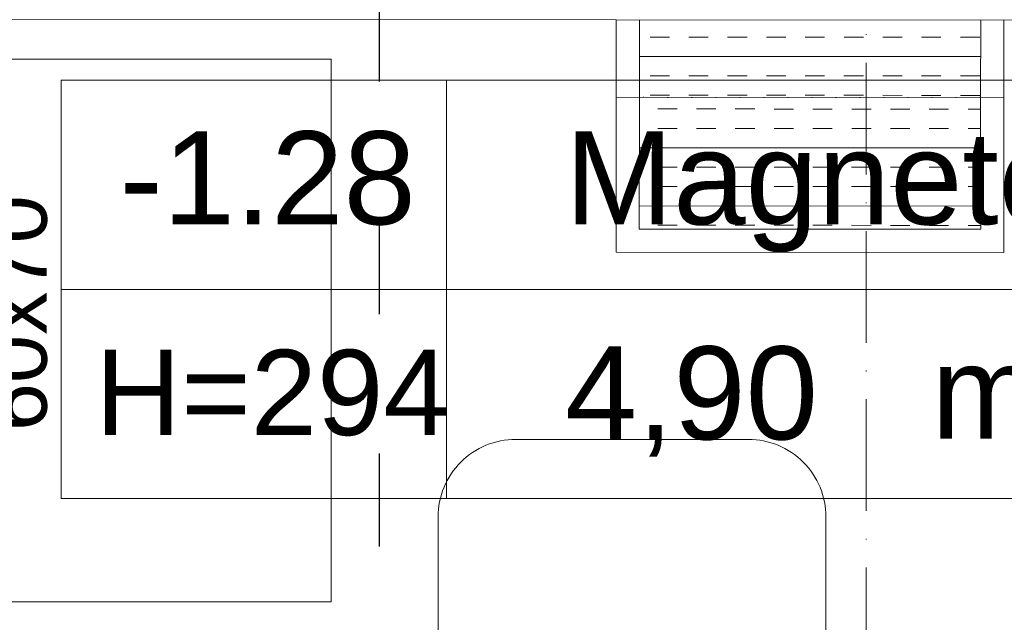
# Model space of a CAD drawing. Header units: millimetres. Extents: x 24385 to 79107, y -56478 to -23676.
# Tile 253 of 256: x 28081 to 28208, y -25526 to -25448. Entities that reach past the tile are written whole.
import ezdxf

# ---------------------------------------------------------------- set-up
doc = ezdxf.new("R2010")
doc.units = ezdxf.units.MM
doc.header["$LTSCALE"] = 2
for name, pattern in [('ACAD_ISO03W100', [30, 12, -18]), ('ACAD_ISO07W100', [3, 0, -3]), ('ACAD_ISO10W100', [18, 12, -3, 0, -3]), ('HIDDEN2', [4.7625, 3.175, -1.5875])]:
    doc.linetypes.add(name, pattern=pattern)
for name, color, linetype, lineweight in [('0_OPIS', 7, 'Continuous', 13), ('10', 7, 'Continuous', 9), ('3DPLAN_A_TABELKA POMIESZCZEŃ', 7, 'Continuous', 0), ('A_TXT', 7, 'Continuous', 0)]:
    doc.layers.add(name, color=color, linetype=linetype, lineweight=lineweight)
for name, color, linetype in [('3DPLAN_A_KRESKOWANIE 1', 253, 'Continuous'), ('3DPLAN_A_OPIS', 8, 'Continuous'), ('3DPLAN_A_POMIESZCZENIE NUMER', 100, 'Continuous'), ('A_POMIESZCZENIE OPIS', 100, 'Continuous')]:
    doc.layers.add(name, color=color, linetype=linetype)
doc.layers.add('FURNITURE ZD 1 500', color=7, linetype='Continuous', lineweight=13, true_color=0x9fa8a5)
doc.layers.add('kanalizacja', color=7, linetype='Continuous', lineweight=30, true_color=0xbf3000)
doc.styles.add('ARIAL', font='arial.ttf')

# ---------------------------------------------------------------- blocks, each defined once
blk = doc.blocks.new('tabelka dla tp')
at = {"layer": '3DPLAN_A_TABELKA POMIESZCZEŃ'}
for p, q in [((49.7, 54), (49.7, 0)), ((0, 27), (243.13, 27))]:
    blk.add_line(p, q, dxfattribs=at)
blk.add_lwpolyline([(0, 54), (243.13, 54), (243.13, 0), (0, 0)], close=True, dxfattribs=at)
at = {"layer": '3DPLAN_A_POMIESZCZENIE NUMER', "color": 7, "style": 'ARIAL'}
blk.add_attdef('NUMER', (2.23, 35.39), '', height=12, dxfattribs=at)
at = {"layer": 'A_POMIESZCZENIE OPIS', "insert": (112.2, 19.75), "char_height": 12, "width": 36.4122, "attachment_point": 1, "style": 'ARIAL'}
blk.add_mtext('{\\C7;m²}', dxfattribs=at)
at = {"layer": 'A_POMIESZCZENIE OPIS', "color": 7, "style": 'ARIAL'}
for tag, p in [('NAZWA', (51.73, 35.39)), ('POWIERZCHNIA', (51.06, 7.24))]:
    blk.add_attdef(tag, p, '', height=12, dxfattribs=at)
blk = doc.blocks.new('S50')
at = {"lineweight": 9, "ltscale": 0.0235}
blk.add_lwpolyline([(-0.1399, 0.4996), (-0.1468, 0.4994), (-0.1525, 0.4992), (-0.1572, 0.499), (-0.161, 0.4988), (-0.164, 0.4985), (-0.1666, 0.4982), (-0.1687, 0.4979), (-0.1707, 0.4977), (-0.1726, 0.4974), (-0.1744, 0.4971), (-0.1761, 0.4968), (-0.1779, 0.4966), (-0.1796, 0.4964), (-0.1813, 0.4962), (-0.183, 0.4961), (-0.1847, 0.496), (-0.1863, 0.4959), (-0.188, 0.4959), (-0.1897, 0.496), (-0.1913, 0.4962), (-0.1929, 0.4964), (-0.1945, 0.4968), (-0.196, 0.4973), (-0.1975, 0.4978), (-0.199, 0.4985), (-0.2004, 0.4993), (-0.2017, 0.5002), (-0.203, 0.5012), (-0.2042, 0.5023), (-0.2054, 0.5035), (-0.2065, 0.5047), (-0.2076, 0.506), (-0.2086, 0.5074), (-0.2096, 0.5088), (-0.2105, 0.5103), (-0.2113, 0.5119), (-0.2121, 0.5136), (-0.2129, 0.5154), (-0.2135, 0.5173), (-0.2141, 0.5193), (-0.2146, 0.5215), (-0.2151, 0.5237), (-0.2154, 0.5261), (-0.2157, 0.5286), (-0.2159, 0.5312), (-0.2159, 0.5339), (-0.2158, 0.5365), (-0.2156, 0.5393), (-0.2153, 0.542), (-0.2148, 0.5447), (-0.2141, 0.5474), (-0.2134, 0.5501), (-0.2124, 0.5526), (-0.2113, 0.5551), (-0.2101, 0.5574), (-0.2087, 0.5596), (-0.2072, 0.5616), (-0.2055, 0.5635), (-0.2037, 0.5652), (-0.2017, 0.5667), (-0.1997, 0.5682), (-0.1975, 0.5695), (-0.1953, 0.5708), (-0.1931, 0.5719), (-0.1907, 0.573), (-0.1883, 0.574), (-0.1858, 0.575), (-0.1832, 0.5759), (-0.1805, 0.5768), (-0.1776, 0.5777), (-0.1746, 0.5785), (-0.1714, 0.5794), (-0.168, 0.5802), (-0.1644, 0.5811), (-0.1606, 0.5819), (-0.1564, 0.5828), (-0.152, 0.5836), (-0.1472, 0.5845), (-0.142, 0.5854), (-0.1364, 0.5863), (-0.1304, 0.5872), (-0.124, 0.5881), (-0.1174, 0.5891), (-0.1105, 0.59), (-0.1035, 0.5909), (-0.0965, 0.5917), (-0.0894, 0.5926), (-0.0825, 0.5934), (-0.0758, 0.5941), (-0.0692, 0.5948), (-0.0628, 0.5954), (-0.0567, 0.596), (-0.0508, 0.5965), (-0.0451, 0.597), (-0.0397, 0.5974), (-0.0346, 0.5977), (-0.0297, 0.5979), (-0.0251, 0.5981), (-0.0208, 0.5982), (-0.0166, 0.5983), (-0.0125, 0.5984), (-0.0085, 0.5984), (-0.0046, 0.5984), (-0.0007, 0.5984), (0.0033, 0.5984), (0.0073, 0.5984), (0.0114, 0.5984), (0.0156, 0.5983), (0.02, 0.5982), (0.0245, 0.5981), (0.0293, 0.5979), (0.0342, 0.5977), (0.0395, 0.5974), (0.045, 0.597), (0.0507, 0.5965), (0.0566, 0.596), (0.0628, 0.5954), (0.0692, 0.5948), (0.0758, 0.5941), (0.0825, 0.5934), (0.0894, 0.5926), (0.0965, 0.5917), (0.1035, 0.5909), (0.1105, 0.59), (0.1174, 0.5891), (0.124, 0.5881), (0.1304, 0.5872), (0.1364, 0.5863), (0.142, 0.5854), (0.1472, 0.5845), (0.152, 0.5836), (0.1564, 0.5828), (0.1606, 0.5819), (0.1644, 0.5811), (0.168, 0.5802), (0.1714, 0.5794), (0.1746, 0.5785), (0.1776, 0.5777), (0.1805, 0.5768), (0.1832, 0.5759), (0.1858, 0.575), (0.1883, 0.574), (0.1907, 0.573), (0.1931, 0.5719), (0.1953, 0.5708), (0.1975, 0.5695), (0.1997, 0.5682), (0.2017, 0.5667), (0.2037, 0.5652), (0.2055, 0.5635), (0.2072, 0.5616), (0.2087, 0.5596), (0.2101, 0.5574), (0.2113, 0.5551), (0.2124, 0.5526), (0.2134, 0.5501), (0.2141, 0.5474), (0.2148, 0.5447), (0.2153, 0.542), (0.2156, 0.5393), (0.2158, 0.5365), (0.2159, 0.5339), (0.2159, 0.5312), (0.2157, 0.5286), (0.2154, 0.5261), (0.2151, 0.5237), (0.2146, 0.5215), (0.2141, 0.5193), (0.2135, 0.5173), (0.2129, 0.5154), (0.2121, 0.5136), (0.2113, 0.5119), (0.2105, 0.5103), (0.2096, 0.5088), (0.2086, 0.5074), (0.2076, 0.506), (0.2065, 0.5047), (0.2054, 0.5035), (0.2042, 0.5023), (0.203, 0.5012), (0.2017, 0.5002), (0.2004, 0.4993), (0.199, 0.4985), (0.1975, 0.4978), (0.196, 0.4973), (0.1945, 0.4968), (0.1929, 0.4964), (0.1913, 0.4962), (0.1897, 0.496), (0.188, 0.4959), (0.1863, 0.4959), (0.1847, 0.496), (0.183, 0.4961), (0.1813, 0.4962), (0.1796, 0.4964), (0.1779, 0.4966), (0.1761, 0.4968), (0.1744, 0.4971), (0.1726, 0.4974), (0.1707, 0.4977), (0.1687, 0.4979), (0.1666, 0.4982), (0.164, 0.4985), (0.161, 0.4988), (0.1572, 0.499), (0.1525, 0.4992), (0.1468, 0.4994), (0.1399, 0.4996), (0.1316, 0.4997), (0.1222, 0.4998), (0.1118, 0.4999), (0.1005, 0.5), (0.0886, 0.5), (0.0762, 0.5), (0.0635, 0.5), (0.0507, 0.5), (0.038, 0.5), (0.0253, 0.5), (0.0126, 0.5), (0, 0.5), (-0.0126, 0.5), (-0.0253, 0.5), (-0.038, 0.5), (-0.0507, 0.5), (-0.0635, 0.5), (-0.0762, 0.5), (-0.0886, 0.5), (-0.1005, 0.5), (-0.1118, 0.4999), (-0.1222, 0.4998), (-0.1316, 0.4997)], close=True, dxfattribs=at)
blk.add_lwpolyline([(-0.25, 0.1), (-0.25, 0.4, -0.414214), (-0.15, 0.5), (0.15, 0.5, -0.414214), (0.25, 0.4), (0.25, 0.1, -0.414214), (0.15, 0), (-0.15, 0, -0.414214)], format="xyb", close=True, dxfattribs=at)
blk = doc.blocks.new('A$C54E51C45')
at = {"layer": '10', "linetype": 'ACAD_ISO07W100', "ltscale": 0.005}
h = blk.add_hatch(dxfattribs=at)
h.set_pattern_fill('INSUL', color=256, scale=0.2, angle=16.2911, style=0)
h.set_pattern_definition([(16.2911, (-37.030286, 75.19654), (-0.02103883, 0.071988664), []), (16.2911, (-37.0373, 75.220535), (-0.02103883, 0.071988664), [0.025, -0.025]), (16.2911, (-37.04431, 75.24453), (-0.02103883, 0.071988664), [0.025, -0.025])])
h.paths.add_polyline_path([(1.0651, 0.3238), (1.037, 0.4198), (0.8259, 0.3581), (0.6147, 0.2964), (0.6428, 0.2004)])
h = blk.add_hatch(dxfattribs=at)
h.set_pattern_fill('INSUL', color=256, scale=0.2, angle=16.2911, style=0)
h.set_pattern_definition([(16.2911, (-21.67752, 31.89702), (-0.02103883, 0.07198866), []), (16.2911, (-21.684536, 31.92102), (-0.02103883, 0.07198866), [0.025, -0.025]), (16.2911, (-21.69155, 31.945015), (-0.02103883, 0.07198866), [0.025, -0.025])])
h.paths.add_polyline_path([(1.0651, 0.3238), (1.1128, 0.1606), (0.6904, 0.0372), (0.6428, 0.2004)])
at = {"layer": '10', "lineweight": 0}
for p, q in [((1.0651, 0.3238), (1.037, 0.4198)), ((1.0939, 0.3322), (1.0658, 0.4282)), ((1.0939, 0.3322), (1.15, 0.1403)), ((1.0651, 0.3238), (1.1128, 0.1606)), ((0.5859, 0.288), (0.614, 0.192)), ((0.6701, 0), (0.614, 0.192)), ((1.1128, 0.1606), (0.6904, 0.0372)), ((1.15, 0.1403), (0.6701, 0))]:
    blk.add_line(p, q, dxfattribs=at)
at = {"layer": '10', "linetype": 'HIDDEN2', "lineweight": 0, "ltscale": 0.09}
blk.add_line((0.614, 0.192), (1.0939, 0.3322), dxfattribs=at)
blk.add_line((0.614, 0.192), (1.0939, 0.3322), dxfattribs=at)
at = {"layer": '10', "linetype": 'ACAD_ISO07W100', "ltscale": 0.005}
blk.add_line((0.6428, 0.2004), (1.0651, 0.3238), dxfattribs=at)
blk.add_line((0.6428, 0.2004), (1.0651, 0.3238), dxfattribs=at)
at = {"layer": '10'}
for p in [(0.6147, 0.2964), (0.6904, 0.0372)]:
    blk.add_line(p, (0.6428, 0.2004), dxfattribs=at)
blk.add_lwpolyline([(1.7277, 1.3718), (1.9297, 0.6807), (0.202, 0.1757), (0, 0.8668)], close=True, dxfattribs=at)
blk = doc.blocks.new('kondygnacja -1')
at = {"layer": '3DPLAN_A_KRESKOWANIE 1'}
h = blk.add_hatch(dxfattribs=at)
h.set_pattern_fill('ANSI31', color=256, scale=7.5, style=0)
h.set_pattern_definition([(45, (23044.838, -26883.88), (-16.83798, 16.83798), [])])
h.paths.add_polyline_path([(31677.49, -24430.84), (30214.87, -24430.84), (30214.87, -24470.84), (30429.61, -24470.84), (30429.61, -24477.84), (30447.61, -24477.84), (30447.61, -24818.84), (30476.61, -24818.84), (30476.61, -24470.84), (31012.61, -24470.84), (31012.61, -24478.84), (31079.61, -24478.84), (31079.61, -24470.84), (31638.61, -24470.84), (31638.61, -25036.84), (31079.61, -25036.84), (31079.61, -25028.84), (31012.61, -25028.84), (31012.61, -25036.84), (30611.38, -25036.84), (30611.38, -25072.84), (31023.61, -25072.84), (31034.61, -25082.84), (31034.61, -25330.84), (31023.61, -25340.84), (30831.4, -25340.84, -0.038531), (30832.58, -25356.18), (30832.58, -25371.84), (31079.61, -25371.84), (31079.61, -25072.84), (31638.61, -25072.84), (31638.61, -25943.84), (30832.58, -25943.84), (30832.58, -26009.84), (31677.49, -26009.84)])
h.paths.add_polyline_path([(30682.61, -26009.84), (30832.58, -26009.84), (30832.58, -25943.84), (30760.61, -25943.84), (30760.61, -25454.67), (30735.61, -25464.58), (30735.61, -25943.84), (30682.61, -25943.84)])
h.paths.add_polyline_path([(30679.61, -25371.84), (30735.61, -25371.84), (30735.61, -25464.58), (30760.61, -25454.67), (30760.61, -25371.84), (30832.58, -25371.84), (30832.58, -25356.18, 0.038531), (30831.4, -25340.84), (30679.61, -25340.84)])
h.paths.add_polyline_path([(30355.83, -25371.84), (30425.61, -25371.84), (30425.61, -25379.84), (30463.61, -25379.84), (30463.61, -25424.74), (30471.61, -25424.74), (30471.61, -25395.84), (30533.61, -25395.84), (30533.61, -25371.84), (30576.61, -25371.84), (30576.61, -25341.84), (30472.61, -25341.84), (30472.61, -25326.84), (30427.61, -25326.84), (30427.61, -25341.84), (30355.83, -25341.84)])
h.paths.add_polyline_path([(30456.61, -25936.84), (30425.61, -25936.84), (30425.61, -25945.84), (30380.61, -25945.84), (30380.61, -26009.84), (30512.61, -26009.84), (30512.61, -25943.84), (30466.61, -25943.84), (30466.61, -25712.84), (30456.61, -25712.84)])
h.paths.add_polyline_path([(28888.61, -25941.84), (28888.61, -26009.84), (29013.61, -26009.84), (29013.61, -25941.84)])
h.paths.add_polyline_path([(28591.17, -26009.84), (28591.17, -25944.84), (28547.61, -25944.84), (28547.61, -26009.84)])
h.paths.add_polyline_path([(28624.61, -25870.53), (28654.8, -25870.53), (28654.8, -25924.53), (28624.61, -25924.53), (28624.61, -25944.84), (28591.17, -25944.84), (28591.17, -26009.84), (28713.61, -26009.84), (28713.61, -25941.84), (28672.61, -25941.84), (28672.61, -25932.84), (28657.61, -25932.84), (28657.61, -25716.84), (28624.61, -25716.84)])
h.paths.add_polyline_path([(28372.61, -25944.84), (28328.61, -25944.84), (28328.61, -25907.84), (28282.61, -25907.84), (28282.61, -25944.84), (28248.61, -25944.84), (28248.61, -26009.84), (28372.61, -26009.84)])
h.paths.add_polyline_path([(28092.61, -25563.84), (28054.61, -25563.84), (28054.61, -25383.84), (28067.6, -25383.84), (28067.61, -25375.84), (28340.61, -25375.84), (28340.61, -25341.84), (28070.61, -25341.84), (28070.61, -25332.84), (28030.61, -25332.84), (28030.61, -25395.6), (28048.71, -25395.6), (28048.71, -25449.6), (28030.61, -25449.6), (28030.61, -26009.84), (28073.61, -26009.84), (28073.61, -25944.84), (28054.61, -25944.84), (28054.61, -25668.84), (28092.61, -25668.84)])
h.paths.add_polyline_path([(27949.61, -25495.75), (27949.61, -25507.75), (27983.29, -25507.75), (27983.29, -25521.75), (27949.61, -25521.75), (27949.61, -25531.84), (27999.61, -25531.84), (27999.61, -25934.84), (27982.61, -25934.84), (27982.61, -25942.84), (27947.61, -25942.84), (27947.61, -26009.84), (28026.62, -26009.84), (28026.62, -25449.6), (27999.61, -25449.6), (27999.61, -25463.84), (27949.61, -25463.84), (27949.61, -25481.75), (27983.29, -25481.75), (27983.29, -25495.75)])
h.paths.add_polyline_path([(27982.61, -25361.84), (27952.61, -25361.84), (27952.61, -25332.84), (28026.62, -25332.84), (28026.62, -25395.6), (27999.61, -25395.6), (27999.61, -25377.84), (27982.61, -25377.84)])
h.paths.add_polyline_path([(26818.61, -25892.84), (26781.49, -25892.84), (26781.49, -26009.84), (26894.54, -26009.84), (26894.54, -25942.84), (26830.61, -25942.84), (26830.61, -25930.84), (26818.61, -25930.84)])
h.paths.add_polyline_path([(26894.54, -26009.84), (27115.94, -26009.84), (27115.94, -25942.84), (26894.54, -25942.84)])
h.paths.add_polyline_path([(27115.94, -25942.84), (27115.94, -26009.84), (27466.61, -26009.84), (27466.61, -25942.84), (27427.61, -25942.84), (27427.61, -25933.84), (27384.61, -25933.84), (27384.61, -25942.84)])
h.paths.add_polyline_path([(27641.61, -25942.84), (27641.61, -26009.84), (27802.61, -26009.84), (27802.61, -25942.84)])
h.paths.add_polyline_path([(30621.1, -25040.47), (30688.37, -25040.47), (30688.37, -25072.87), (30621.1, -25072.87)], flags=24)
at = {"layer": 'A_TXT', "linetype": 'ACAD_ISO10W100', "ltscale": 0.6}
blk.add_line((28189.82, -25214.73), (28189.82, -26313.18), dxfattribs=at)
at = {"layer": 'FURNITURE ZD 1 500'}
blk.add_lwpolyline([(28120.86, -25522.94), (28120.86, -25452.94), (28060.86, -25452.94), (28060.86, -25522.94)], close=True, dxfattribs=at)
at = {"layer": '3DPLAN_A_TABELKA POMIESZCZEŃ', "ltscale": 0.5}
ref = blk.add_blockref('tabelka dla tp', (28086.03, -25509.65), dxfattribs=at)
ref.add_attrib('NUMER', '-1.28', (28093.55, -25474.26), dxfattribs={"layer": '3DPLAN_A_POMIESZCZENIE NUMER', "color": 0, "height": 12, "style": 'ARIAL'})
ref.add_attrib('NAZWA', 'Magnetotron', (28150.98, -25474.26), dxfattribs={"layer": 'A_POMIESZCZENIE OPIS', "color": 0, "height": 12, "style": 'ARIAL'})
ref.add_attrib('POWIERZCHNIA', '4,90', (28150.98, -25502.01), dxfattribs={"layer": 'A_POMIESZCZENIE OPIS', "color": 0, "height": 12, "style": 'ARIAL'})
at = {"layer": 'FURNITURE ZD 1 500', "lineweight": 0, "xscale": -100, "yscale": 100, "zscale": 100, "rotation": 16.26747800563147}
blk.add_blockref('A$C54E51C45', (28271.89, -25459.13), dxfattribs=at)
at = {"layer": 'FURNITURE ZD 1 500', "extrusion": (1.54228e-17, 1.54228e-17, -1), "xscale": -100, "yscale": 100, "zscale": -100, "rotation": 180}
blk.add_blockref('S50', (-28159.63, -25502.01), dxfattribs=at)
at = {"layer": '3DPLAN_A_OPIS', "color": 1, "lineweight": 30, "style": 'ARIAL'}
for tag, p in [('PRZESUNIĘCIE_WEJŚCIA', (27655.16, -24535.33)), ('WYŁĄCZONE', (27007.18, -24723.98)), ('Z_OPRACOWANIA', (26996.84, -24746.42)), ('WYŁĄCZONE', (30803.05, -24760.87)), ('Z_OPRACOWANIA', (30792.71, -24783.3)), ('WYŁĄCZONE', (28894.9, -24826.59)), ('Z_OPRACOWANIA', (28884.56, -24849.03)), ('POWIĘKSZENIE_WEJŚCIA', (28313.68, -25144.41)), ('POWIĘKSZENIE_WEJŚCIA', (29600.62, -25191.36)), ('POWIĘKSZENIE_WEJŚCIA', (28011.45, -25235.42)), ('WYŁĄCZONE', (29754.42, -25678.17)), ('Z_OPRACOWANIA', (29744.08, -25700.6)), ('WYJŚCIE_EWAKUACYJNE', (27763.79, -26106.07))]:
    blk.add_attdef(tag, p, '', height=12, dxfattribs=at)
at = {"layer": '3DPLAN_A_OPIS', "color": 0, "lineweight": 30, "style": 'ARIAL'}
for tag, p in [('UGUL_1', (29350.3, -24586.01)), ('UGUL_2', (29622.92, -24586.01)), ('UGUL_3', (29833.15, -24586.01))]:
    blk.add_attdef(tag, p, '', height=12, dxfattribs=at)
at = {"layer": '3DPLAN_A_TABELKA POMIESZCZEŃ', "color": 7, "ltscale": 0.5, "insert": (28073.57, -25485.73), "char_height": 8, "width": 59.2068, "attachment_point": 5, "rotation": 90, "style": 'ARIAL'}
blk.add_mtext('stolik\\P60x70', dxfattribs=at)
at = {"layer": '3DPLAN_A_TABELKA POMIESZCZEŃ', "color": 7, "ltscale": 0.5, "insert": (28090.41, -25490.45), "char_height": 11, "width": 59.2068, "attachment_point": 1, "style": 'ARIAL'}
blk.add_mtext('H=294', dxfattribs=at)
at = {"layer": '3DPLAN_A_TABELKA POMIESZCZEŃ', "ltscale": 0.5, "style": 'ARIAL'}
for tag, p in [('KURTYNA', (27861.91, -26064.85)), ('POWIETRZNA', (27861.91, -26084.56))]:
    blk.add_attdef(tag, p, '', height=12, dxfattribs=at)

msp = doc.modelspace()

# ---------------------------------------------------------------- linework, layer by layer
at = {"layer": 'kanalizacja', "linetype": 'ACAD_ISO03W100', "ltscale": 0.5}
msp.add_lwpolyline([(28127.08, -25575.84), (28127.08, -25329.11)], dxfattribs=at)

# ---------------------------------------------------------------- block references
at = {"layer": '0_OPIS'}
msp.add_blockref('kondygnacja -1', (0, 0), dxfattribs=at)

doc.saveas('drawing.dxf')
